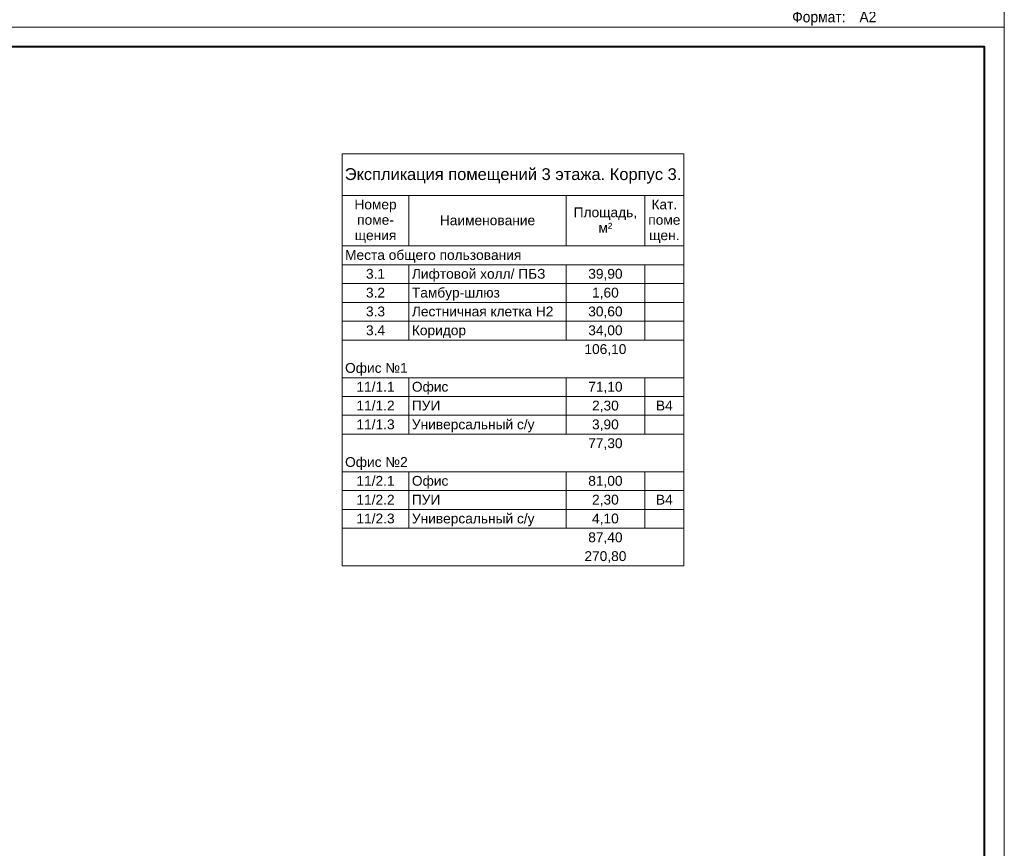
# Model space of a CAD drawing. Header units: millimetres. Extents: x -195178 to 1761886, y 140622 to 301105.
# Tile 16 of 131: x 25747 to 50804, y 203401 to 224498. Entities that reach past the tile are written whole.
import ezdxf

# ---------------------------------------------------------------- set-up
doc = ezdxf.new("R2010")
doc.units = ezdxf.units.MM
for name, color, linetype, lineweight in [('A-010-M_LINE-T', 7, 'Continuous', 18), ('Z-000-P_SCHED', 7, 'Continuous', 20), ('Рамка', 7, 'Continuous', 18)]:
    doc.layers.add(name, color=color, linetype=linetype, lineweight=lineweight)
doc.layers.add('формат', color=250, linetype='Continuous')
doc.styles.add('Arial', font='arial.ttf', dxfattribs={"width": 0.9, "height": 699.9999999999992})
doc.styles.add('Arial_4', font='arial.ttf', dxfattribs={"height": 3})
doc.styles.add('Arial_5', font='arial.ttf', dxfattribs={"height": 2.5})

# ---------------------------------------------------------------- blocks, each defined once
blk = doc.blocks.new('*U29')
at = {"color": 0, "lineweight": 0}
blk.add_lwpolyline([(-594, 4.393872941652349e-15), (6.661338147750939e-14, 6.661338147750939e-14), (3.331937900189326e-14, 420.0000000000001), (-594.0000000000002, 420.0000000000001)], close=True, dxfattribs=at)
at = {"lineweight": 40}
blk.add_lwpolyline([(-574, 5.000000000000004), (-4.999999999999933, 5.000000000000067), (-4.999999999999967, 415.0000000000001), (-574.0000000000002, 415.0000000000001)], close=True, dxfattribs=at)
at = {"style": 'Arial', "width": 0.9}
blk.add_text('Формат:', height=2.8, dxfattribs=at).set_placement((-53.97311837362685, 1.250000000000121))
at = {"style": 'Arial', "width": 0.9, "flags": 8}
blk.add_attdef('FORMAT', (-36.87188609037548, 1.257088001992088), '', height=2.8, dxfattribs=at)

msp = doc.modelspace()

# ---------------------------------------------------------------- linework, layer by layer
at = {"layer": 'A-010-M_LINE-T'}
for p, q in [((33952.41190398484, 221083.3255019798), (33952.41190398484, 220024.9921686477)), ((42652.41190398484, 221083.3255019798), (33952.41190398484, 221083.3255019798)), ((42652.41190398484, 220024.9921686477), (42652.41190398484, 221083.3255019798)), ((33952.41190398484, 220024.9921686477), (33952.41190398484, 210591.3984612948)), ((33952.41190398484, 220024.9921686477), (42652.41190398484, 220024.9921686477)), ((35652.41190398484, 220024.9921686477), (35652.41190398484, 218737.453112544)), ((39652.41190398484, 220024.9921686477), (39652.41190398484, 218737.453112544)), ((41652.41190398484, 220024.9921686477), (41652.41190398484, 218737.453112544)), ((42652.41190398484, 220024.9921686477), (42652.41190398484, 210591.3984612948)), ((35652.41190398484, 218737.453112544), (33952.41190398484, 218737.453112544)), ((39652.41190398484, 218737.453112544), (35652.41190398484, 218737.453112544)), ((41652.41190398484, 218737.453112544), (39652.41190398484, 218737.453112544)), ((42652.41190398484, 218737.453112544), (41652.41190398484, 218737.453112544)), ((35652.41190398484, 218258.2734271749), (33952.41190398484, 218258.2734271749)), ((39652.41190398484, 218258.2734271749), (35652.41190398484, 218258.2734271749)), ((35652.41190398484, 218258.2734271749), (35652.41190398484, 217779.0937418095)), ((41652.41190398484, 218258.2734271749), (39652.41190398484, 218258.2734271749)), ((39652.41190398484, 218258.2734271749), (39652.41190398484, 217779.0937418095)), ((42652.41190398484, 218258.2734271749), (41652.41190398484, 218258.2734271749)), ((41652.41190398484, 218258.2734271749), (41652.41190398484, 217779.0937418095)), ((35652.41190398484, 217779.0937418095), (33952.41190398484, 217779.0937418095)), ((39652.41190398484, 217779.0937418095), (35652.41190398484, 217779.0937418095)), ((35652.41190398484, 217779.0937418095), (35652.41190398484, 217299.9140564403)), ((41652.41190398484, 217779.0937418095), (39652.41190398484, 217779.0937418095)), ((39652.41190398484, 217779.0937418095), (39652.41190398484, 217299.9140564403)), ((42652.41190398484, 217779.0937418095), (41652.41190398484, 217779.0937418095)), ((41652.41190398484, 217779.0937418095), (41652.41190398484, 217299.9140564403)), ((35652.41190398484, 217299.9140564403), (33952.41190398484, 217299.9140564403)), ((39652.41190398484, 217299.9140564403), (35652.41190398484, 217299.9140564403)), ((35652.41190398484, 217299.9140564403), (35652.41190398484, 216820.7343710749)), ((41652.41190398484, 217299.9140564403), (39652.41190398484, 217299.9140564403)), ((39652.41190398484, 217299.9140564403), (39652.41190398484, 216820.7343710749)), ((42652.41190398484, 217299.9140564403), (41652.41190398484, 217299.9140564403)), ((41652.41190398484, 217299.9140564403), (41652.41190398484, 216820.7343710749)), ((35652.41190398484, 216820.7343710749), (33952.41190398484, 216820.7343710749)), ((39652.41190398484, 216820.7343710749), (35652.41190398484, 216820.7343710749)), ((35652.41190398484, 216820.7343710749), (35652.41190398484, 216341.5546857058)), ((41652.41190398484, 216820.7343710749), (39652.41190398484, 216820.7343710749)), ((39652.41190398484, 216820.7343710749), (39652.41190398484, 216341.5546857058)), ((42652.41190398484, 216820.7343710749), (41652.41190398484, 216820.7343710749)), ((41652.41190398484, 216820.7343710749), (41652.41190398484, 216341.5546857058)), ((35652.41190398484, 216341.5546857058), (33952.41190398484, 216341.5546857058)), ((39652.41190398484, 216341.5546857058), (35652.41190398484, 216341.5546857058)), ((41652.41190398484, 216341.5546857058), (39652.41190398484, 216341.5546857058)), ((42652.41190398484, 216341.5546857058), (41652.41190398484, 216341.5546857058)), ((35652.41190398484, 215383.1953149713), (33952.41190398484, 215383.1953149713)), ((39652.41190398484, 215383.1953149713), (35652.41190398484, 215383.1953149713)), ((35652.41190398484, 215383.1953149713), (35652.41190398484, 214904.0156296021)), ((41652.41190398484, 215383.1953149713), (39652.41190398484, 215383.1953149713)), ((39652.41190398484, 215383.1953149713), (39652.41190398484, 214904.0156296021)), ((42652.41190398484, 215383.1953149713), (41652.41190398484, 215383.1953149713)), ((41652.41190398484, 215383.1953149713), (41652.41190398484, 214904.0156296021)), ((35652.41190398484, 214904.0156296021), (33952.41190398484, 214904.0156296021)), ((39652.41190398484, 214904.0156296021), (35652.41190398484, 214904.0156296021)), ((35652.41190398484, 214904.0156296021), (35652.41190398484, 214424.835944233)), ((41652.41190398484, 214904.0156296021), (39652.41190398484, 214904.0156296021)), ((39652.41190398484, 214904.0156296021), (39652.41190398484, 214424.835944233)), ((42652.41190398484, 214904.0156296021), (41652.41190398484, 214904.0156296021)), ((41652.41190398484, 214904.0156296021), (41652.41190398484, 214424.835944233)), ((35652.41190398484, 214424.835944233), (33952.41190398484, 214424.835944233)), ((39652.41190398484, 214424.835944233), (35652.41190398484, 214424.835944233)), ((35652.41190398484, 214424.835944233), (35652.41190398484, 213945.6562588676)), ((41652.41190398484, 214424.835944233), (39652.41190398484, 214424.835944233)), ((39652.41190398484, 214424.835944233), (39652.41190398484, 213945.6562588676)), ((42652.41190398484, 214424.835944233), (41652.41190398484, 214424.835944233)), ((41652.41190398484, 214424.835944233), (41652.41190398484, 213945.6562588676)), ((35652.41190398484, 213945.6562588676), (33952.41190398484, 213945.6562588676)), ((39652.41190398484, 213945.6562588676), (35652.41190398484, 213945.6562588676)), ((41652.41190398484, 213945.6562588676), (39652.41190398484, 213945.6562588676)), ((42652.41190398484, 213945.6562588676), (41652.41190398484, 213945.6562588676)), ((35652.41190398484, 212987.296888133), (33952.41190398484, 212987.296888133)), ((39652.41190398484, 212987.296888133), (35652.41190398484, 212987.296888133)), ((35652.41190398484, 212987.296888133), (35652.41190398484, 212508.1172027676)), ((41652.41190398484, 212987.296888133), (39652.41190398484, 212987.296888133)), ((39652.41190398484, 212987.296888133), (39652.41190398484, 212508.1172027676)), ((42652.41190398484, 212987.296888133), (41652.41190398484, 212987.296888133)), ((41652.41190398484, 212987.296888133), (41652.41190398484, 212508.1172027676)), ((35652.41190398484, 212508.1172027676), (33952.41190398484, 212508.1172027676)), ((39652.41190398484, 212508.1172027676), (35652.41190398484, 212508.1172027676)), ((35652.41190398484, 212508.1172027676), (35652.41190398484, 212028.9375173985)), ((41652.41190398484, 212508.1172027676), (39652.41190398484, 212508.1172027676)), ((39652.41190398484, 212508.1172027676), (39652.41190398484, 212028.9375173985)), ((42652.41190398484, 212508.1172027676), (41652.41190398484, 212508.1172027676)), ((41652.41190398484, 212508.1172027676), (41652.41190398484, 212028.9375173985)), ((35652.41190398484, 212028.9375173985), (33952.41190398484, 212028.9375173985)), ((39652.41190398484, 212028.9375173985), (35652.41190398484, 212028.9375173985)), ((35652.41190398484, 212028.9375173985), (35652.41190398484, 211549.7578320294)), ((41652.41190398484, 212028.9375173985), (39652.41190398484, 212028.9375173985)), ((39652.41190398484, 212028.9375173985), (39652.41190398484, 211549.7578320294)), ((42652.41190398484, 212028.9375173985), (41652.41190398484, 212028.9375173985)), ((41652.41190398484, 212028.9375173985), (41652.41190398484, 211549.7578320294)), ((35652.41190398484, 211549.7578320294), (33952.41190398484, 211549.7578320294)), ((39652.41190398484, 211549.7578320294), (35652.41190398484, 211549.7578320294)), ((41652.41190398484, 211549.7578320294), (39652.41190398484, 211549.7578320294)), ((42652.41190398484, 211549.7578320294), (41652.41190398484, 211549.7578320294)), ((42652.41190398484, 210591.3984612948), (33952.41190398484, 210591.3984612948))]:
    msp.add_line(p, q, dxfattribs=at)
at = {"layer": 'Рамка'}
msp.add_lwpolyline([(-6596.250313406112, 182804.784122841), (50303.74968659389, 182804.784122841), (50303.74968659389, 223804.784122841), (-6596.250313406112, 223804.784122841)], close=True, dxfattribs=at)

# ---------------------------------------------------------------- block references
at = {"layer": 'формат', "xscale": 100, "yscale": 100, "zscale": 100}
msp.add_blockref('*U29', (50803.74968659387, 224304.784122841), dxfattribs=at).add_auto_attribs({'FORMAT': 'А2'})
msp.add_blockref('*U29', (50803.74968659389, 182304.784122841), dxfattribs=at)

# ---------------------------------------------------------------- texts
at = {"layer": 'Z-000-P_SCHED'}
for s, insert, char_height, width, attachment_point, line_spacing_factor, style in [('Экспликация помещений 3 этажа. Корпус 3.', (38302.41190398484, 220715.2465939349), 299.9999999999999, 10224.67958630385, 2, 0.9417779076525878, 'Arial_4'), ('Номер\\Pпоме-\\Pщения', (34802.41190398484, 219919.6421248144), 250, 1285.516317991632, 2, 0.9417779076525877, 'Arial_5'), ('Кат.\\Pпоме\\Pщен.', (42152.41190398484, 219919.6421248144), 250, 979.4410041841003, 2, 0.9417779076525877, 'Arial_5'), ('Наименование', (37652.41190398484, 219515.4624394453), 250, 2895.472468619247, 2, 0.9417779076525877, 'Arial_5'), ('Площадь,\\Pм\\fArial|b0|i0|c238|p34|;²', (40652.41190398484, 219717.5522821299), 250, 1925.213723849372, 2, 0.9417779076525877, 'Arial_5'), ('Места общего пользования', (34027.41190398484, 218632.1030687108), 250, 5356.317991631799, 1, 0.9417779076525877, 'Arial_5'), ('3.1', (34802.41190398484, 218152.9233833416), 250, 581.5430962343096, 2, 0.9417779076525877, 'Arial_5'), ('Лифтовой холл/ ПБЗ', (35727.41190398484, 218152.9233833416), 250, 4052.437154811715, 1, 0.9417779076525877, 'Arial_5'), ('39,90', (40652.41190398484, 218152.9233833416), 250, 1046.777573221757, 2, 0.9417779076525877, 'Arial_5'), ('3.2', (34802.41190398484, 217673.7436979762), 250, 581.5430962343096, 2, 0.9417779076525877, 'Arial_5'), ('Тамбур-шлюз', (35727.41190398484, 217673.7436979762), 250, 2659.794476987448, 1, 0.9417779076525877, 'Arial_5'), ('1,60', (40652.41190398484, 217673.7436979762), 250, 814.1603347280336, 2, 0.9417779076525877, 'Arial_5'), ('3.3', (34802.41190398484, 217194.5640126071), 250, 581.5430962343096, 2, 0.9417779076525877, 'Arial_5'), ('Лестничная клетка Н2', (35727.41190398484, 217194.5640126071), 250, 4300.358158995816, 1, 0.9417779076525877, 'Arial_5'), ('30,60', (40652.41190398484, 217194.5640126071), 250, 1046.777573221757, 2, 0.9417779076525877, 'Arial_5'), ('3.4', (34802.41190398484, 216715.384327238), 250, 581.5430962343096, 2, 0.9417779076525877, 'Arial_5'), ('Коридор', (35727.41190398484, 216715.384327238), 250, 1646.685188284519, 1, 0.9417779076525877, 'Arial_5'), ('34,00', (40652.41190398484, 216715.384327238), 250, 1046.777573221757, 2, 0.9417779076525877, 'Arial_5'), ('106,10', (40652.41190398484, 216236.2046418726), 250, 1279.394811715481, 2, 0.9417779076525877, 'Arial_5'), ('Офис №1', (34027.41190398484, 215757.0249565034), 250, 1903.788451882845, 1, 0.9417779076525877, 'Arial_5'), ('11/1.1', (34802.41190398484, 215277.845271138), 250, 1163.086192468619, 2, 0.9417779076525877, 'Arial_5'), ('Офис', (35727.41190398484, 215277.845271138), 250, 1107.992635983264, 1, 0.9417779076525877, 'Arial_5'), ('71,10', (40652.41190398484, 215277.845271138), 250, 1046.777573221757, 2, 0.9417779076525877, 'Arial_5'), ('11/1.2', (34802.41190398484, 214798.6655857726), 250, 1163.086192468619, 2, 0.9417779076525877, 'Arial_5'), ('ПУИ', (35727.41190398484, 214798.6655857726), 250, 863.1323849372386, 1, 0.9417779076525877, 'Arial_5'), ('2,30', (40652.41190398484, 214798.6655857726), 250, 814.1603347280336, 2, 0.9417779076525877, 'Arial_5'), ('B4', (42152.41190398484, 214798.6655857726), 250, 511.1457740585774, 2, 0.9417779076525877, 'Arial_5'), ('11/1.3', (34802.41190398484, 214319.4859004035), 250, 1163.086192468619, 2, 0.9417779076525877, 'Arial_5'), ('Универсальный с/у', (35727.41190398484, 214319.4859004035), 250, 3712.693556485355, 1, 0.9417779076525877, 'Arial_5'), ('3,90', (40652.41190398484, 214319.4859004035), 250, 814.1603347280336, 2, 0.9417779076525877, 'Arial_5'), ('77,30', (40652.41190398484, 213840.3062150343), 250, 1046.777573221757, 2, 0.9417779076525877, 'Arial_5'), ('Офис №2', (34027.41190398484, 213361.1265296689), 250, 1903.788451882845, 1, 0.9417779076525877, 'Arial_5'), ('11/2.1', (34802.41190398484, 212881.9468442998), 250, 1163.086192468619, 2, 0.9417779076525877, 'Arial_5'), ('Офис', (35727.41190398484, 212881.9468442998), 250, 1107.992635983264, 1, 0.9417779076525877, 'Arial_5'), ('81,00', (40652.41190398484, 212881.9468442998), 250, 1046.777573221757, 2, 0.9417779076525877, 'Arial_5'), ('11/2.2', (34802.41190398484, 212402.7671589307), 250, 1163.086192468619, 2, 0.9417779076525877, 'Arial_5'), ('ПУИ', (35727.41190398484, 212402.7671589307), 250, 863.1323849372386, 1, 0.9417779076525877, 'Arial_5'), ('2,30', (40652.41190398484, 212402.7671589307), 250, 814.1603347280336, 2, 0.9417779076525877, 'Arial_5'), ('B4', (42152.41190398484, 212402.7671589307), 250, 511.1457740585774, 2, 0.9417779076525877, 'Arial_5'), ('11/2.3', (34802.41190398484, 211923.5874735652), 250, 1163.086192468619, 2, 0.9417779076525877, 'Arial_5'), ('Универсальный с/у', (35727.41190398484, 211923.5874735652), 250, 3712.693556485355, 1, 0.9417779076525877, 'Arial_5'), ('4,10', (40652.41190398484, 211923.5874735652), 250, 814.1603347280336, 2, 0.9417779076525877, 'Arial_5'), ('87,40', (40652.41190398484, 211444.4077881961), 250, 1046.777573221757, 2, 0.9417779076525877, 'Arial_5'), ('270,80', (40652.41190398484, 210965.228102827), 250, 1279.394811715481, 2, 0.9417779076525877, 'Arial_5')]:
    msp.add_mtext(s, dxfattribs=dict(at, insert=insert, char_height=char_height, width=width, attachment_point=attachment_point, line_spacing_factor=line_spacing_factor, style=style))

doc.saveas('drawing.dxf')
